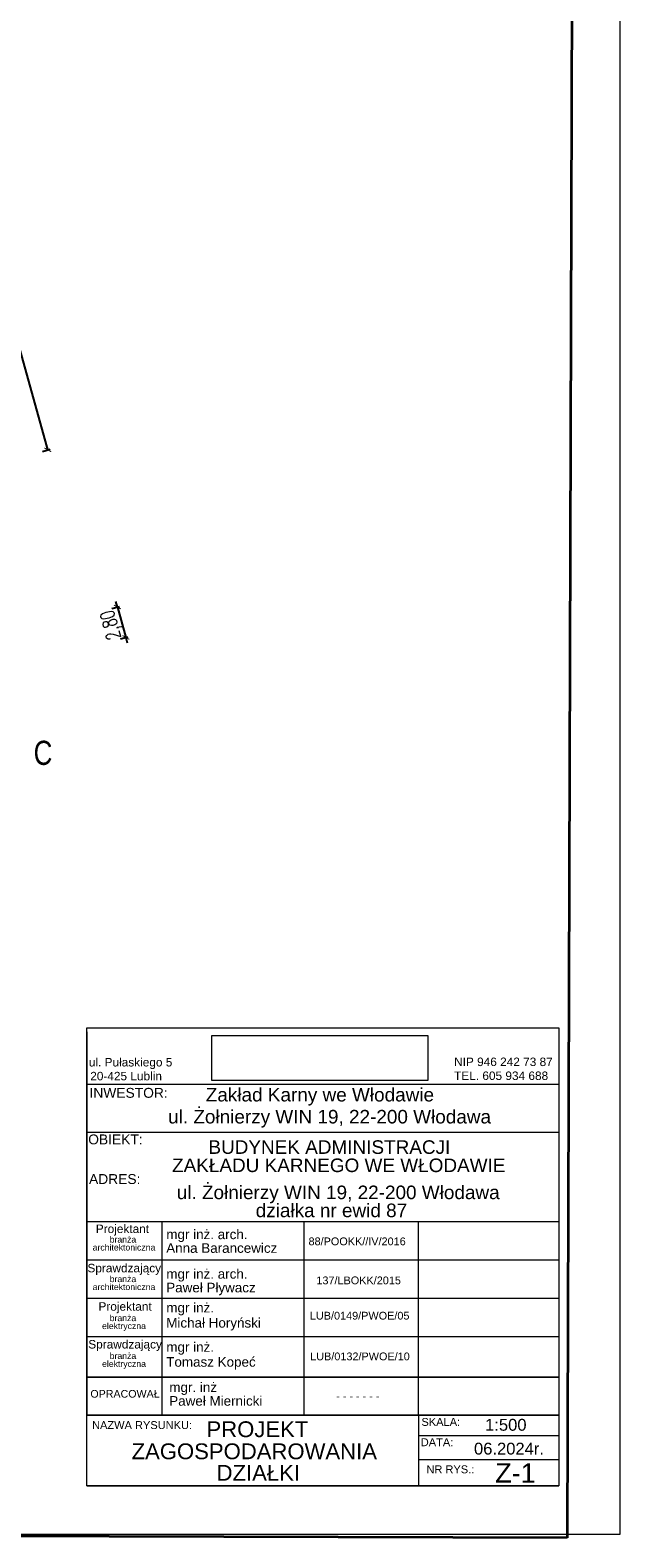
# Model space of a CAD drawing. Header units: millimetres. Extents: x -696989 to -696706, y -23489 to -23253.
# Tile 2 of 3: x -696889 to -696836, y -23464 to -23330. Entities that reach past the tile are written whole.
import ezdxf
from ezdxf.enums import TextEntityAlignment as Align

# ---------------------------------------------------------------- set-up
doc = ezdxf.new("R2010")
doc.units = ezdxf.units.MM
doc.header["$MEASUREMENT"] = 0
doc.layers.get('0').update_dxf_attribs({"linetype": 'CONTINUOUS', "lineweight": 15})
doc.layers.get('Defpoints').update_dxf_attribs({"linetype": 'CONTINUOUS'})
for name, color, linetype, lineweight in [('L-DIM', 7, 'CONTINUOUS', 9), ('L-OPIS', 7, 'CONTINUOUS', 9), ('Z - IZOLACJA', 82, 'CONTINUOUS', 35), ('Z - tabelka', 7, 'CONTINUOUS', 18)]:
    doc.layers.add(name, color=color, linetype=linetype, lineweight=lineweight)
doc.styles.add('1.25', font='simplex.shx', dxfattribs={"width": 0.7, "height": 1.25})
doc.styles.add('2.5', font='cdmsimpl.shx', dxfattribs={"width": 0.8, "height": 2.5})
doc.styles.add('tabelka', font='arial.ttf')
doc.dimstyles.new('1.25', dxfattribs={"dimtxt": 1.25, "dimasz": 0.5, "dimexe": 0.2, "dimexo": 0.2, "dimgap": 0.1, "dimtad": 1, "dimrnd": 0.01, "dimzin": 1, "dimtxsty": '1.25', "dimblk": 'ARCHTICK', "dimcen": 2.5, "dimdle": 0.1, "dimadec": 0, "dimazin": 0, "dimtfac": 1, "dimtix": 1, "dimtmove": 0, "dimatfit": 3, "dimldrblk": 'NONE', "dimfxl": 0, "dimarcsym": 0})
picture_1 = doc.add_image_def('image1.jpg', size_in_pixel=(2616, 544))
picture_2 = doc.add_image_def('image2.jpg', size_in_pixel=(3484, 4937))

# ---------------------------------------------------------------- blocks, each defined once
blk = doc.blocks.new('_ArchTick')
at = {"color": 0, "linetype": 'ByBlock', "const_width": 0.15}
blk.add_lwpolyline([(-0.5, -0.5), (0.5, 0.5)], dxfattribs=at)
blk = doc.blocks.new('*D9')
at = {"layer": 'Defpoints', "color": 0, "lineweight": -2, "transparency": 16777216}
for p, q in [((-696895.69, -23338.48), (-696895.02, -23338.29)), ((-696887.12, -23367.43), (-696895.24, -23338.25)), ((-696887.63, -23367.47), (-696886.95, -23367.28))]:
    blk.add_line(p, q, dxfattribs=at)
at = {"layer": 'Defpoints', "color": 0, "transparency": 16777216}
for p in [(-696895.21, -23338.34), (-696924.47, -23346.48), (-696902.94, -23371.73)]:
    blk.add_point(p, dxfattribs=at)
at = {"layer": 'Defpoints', "color": 0, "lineweight": -2, "transparency": 16777216, "xscale": 0.5, "yscale": 0.5, "zscale": 0.5}
for p, rotation in [((-696895.21, -23338.34), 105.5463892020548), ((-696887.15, -23367.34), 285.5463892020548)]:
    blk.add_blockref('_ArchTick', p, dxfattribs=dict(at, rotation=rotation))
at = {"layer": 'Defpoints', "color": 0, "transparency": 16777216, "insert": (-696891.99, -23353.06), "char_height": 1.25, "attachment_point": 5, "rotation": 105.5464, "style": '1.25'}
blk.add_mtext('30,09', dxfattribs=at)
blk = doc.blocks.new('_None')
blk = doc.blocks.new('*D11')
at = {"layer": 'Defpoints', "color": 0, "transparency": 16777216}
for p in [(-696880.24, -23383.94), (-696898.9, -23386.23), (-696898.13, -23388.92)]:
    blk.add_point(p, dxfattribs=at)
at = {"layer": 'L-DIM', "color": 0, "lineweight": -2, "transparency": 16777216}
for p, q in [((-696880.99, -23381.25), (-696881.13, -23380.76)), ((-696881.47, -23381.38), (-696880.8, -23381.19)), ((-696880.99, -23381.25), (-696880.24, -23383.94)), ((-696880.72, -23384.08), (-696880.05, -23383.89)), ((-696880.24, -23383.94), (-696880.11, -23384.42))]:
    blk.add_line(p, q, dxfattribs=at)
at = {"layer": 'L-DIM', "color": 0, "lineweight": -2, "transparency": 16777216, "xscale": 0.5, "yscale": 0.5, "zscale": 0.5}
for p, rotation in [((-696880.99, -23381.25), 285.5463892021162), ((-696880.24, -23383.94), 105.5463892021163)]:
    blk.add_blockref('_ArchTick', p, dxfattribs=dict(at, rotation=rotation))
at = {"layer": 'L-DIM', "color": 0, "transparency": 16777216, "insert": (-696881.43, -23382.82), "char_height": 1.25, "attachment_point": 5, "rotation": 105.5464, "style": '1.25'}
blk.add_mtext('2,80', dxfattribs=at)

msp = doc.modelspace()

# ---------------------------------------------------------------- texts
at = {"layer": 'L-OPIS', "lineweight": 40, "style": '2.5', "width": 0.8}
msp.add_text('C', height=2.136, rotation=359.82614, dxfattribs=at).set_placement((-696888.403, -23394.155), align=Align.MIDDLE_LEFT)

# ---------------------------------------------------------------- dimensions: what is measured, and where the dimension line sits
at = {"layer": 'Defpoints'}
dim = msp.add_linear_dim(base=(-696895.212, -23338.342), p1=(-696902.94, -23371.729), p2=(-696924.465, -23346.48), angle=105.54639, dimstyle='1.25', override={"dimtmove": 1}, dxfattribs=at)
dim.commit()
dim.dimension.update_dxf_attribs({"geometry": '*D9', "text_midpoint": (-696891.992, -23353.065)})
at = {"layer": 'L-DIM'}
dim = msp.add_linear_dim(base=(-696880.241, -23383.943), p1=(-696898.899, -23386.228), p2=(-696898.13, -23388.92), angle=105.54639, dimstyle='1.25', dxfattribs=at)
dim.commit()
dim.dimension.update_dxf_attribs({"geometry": '*D11', "text_midpoint": (-696881.43, -23382.821)})

# ---------------------------------------------------------------- wipeouts: each hides what was drawn before it
msp.add_wipeout([(-696883.699, -23418.513), (-696883.699, -23459.048), (-696841.905, -23459.048), (-696841.905, -23418.513)]).dxf.layer = 'Z - tabelka'

# ---------------------------------------------------------------- next in the draw order: linework, layer by layer
for p, q in [((-696883.699, -23418.851), (-696883.699, -23452.783)), ((-696841.905, -23449.433), (-696841.905, -23452.783))]:
    msp.add_line(p, q)
msp.add_lwpolyline([(-696836.492, -23253.342), (-696836.492, -23463.342), (-696984.992, -23463.342), (-696984.992, -23253.342)], close=True)
at = {"linetype": 'ByBlock'}
for points in [[(-696883.699, -23418.513), (-696841.905, -23418.513), (-696841.905, -23459.048), (-696883.699, -23459.048)], [(-696883.699, -23452.783), (-696841.905, -23452.783), (-696841.905, -23459.048), (-696883.699, -23459.048)]]:
    msp.add_lwpolyline(points, close=True, dxfattribs=at)
at = {"layer": 'Z - tabelka'}
for p, q in [((-696883.699, -23423.478), (-696841.905, -23423.478)), ((-696883.699, -23423.478), (-696841.905, -23423.478)), ((-696883.699, -23423.478), (-696841.905, -23423.478)), ((-696883.699, -23427.732), (-696841.905, -23427.732)), ((-696883.699, -23427.732), (-696841.905, -23427.732)), ((-696883.699, -23435.647), (-696841.905, -23435.647)), ((-696877.012, -23449.433), (-696877.012, -23435.647)), ((-696864.448, -23449.433), (-696864.448, -23435.647)), ((-696854.32, -23449.433), (-696854.32, -23435.647)), ((-696883.699, -23439.04), (-696841.905, -23439.04)), ((-696883.699, -23442.433), (-696841.905, -23442.433)), ((-696883.699, -23445.826), (-696841.905, -23445.826)), ((-696883.699, -23449.433), (-696841.905, -23449.433)), ((-696883.699, -23449.433), (-696841.905, -23449.433)), ((-696841.905, -23449.433), (-696883.699, -23449.433)), ((-696883.699, -23449.433), (-696841.905, -23449.433)), ((-696883.699, -23449.433), (-696841.905, -23449.433)), ((-696883.699, -23449.433), (-696841.905, -23449.433)), ((-696877.012, -23449.841), (-696877.012, -23449.433)), ((-696877.012, -23452.783), (-696877.012, -23449.433)), ((-696864.448, -23452.783), (-696864.448, -23449.433)), ((-696854.32, -23449.841), (-696854.32, -23449.433)), ((-696854.32, -23452.783), (-696854.32, -23449.433)), ((-696883.699, -23459.048), (-696883.699, -23452.783)), ((-696883.699, -23452.783), (-696841.905, -23452.783)), ((-696883.699, -23452.783), (-696841.905, -23452.783)), ((-696841.905, -23452.783), (-696883.699, -23452.783)), ((-696883.699, -23452.783), (-696841.905, -23452.783)), ((-696854.32, -23452.783), (-696854.32, -23455.233)), ((-696854.32, -23452.783), (-696854.32, -23455.233)), ((-696841.905, -23452.783), (-696841.905, -23459.048)), ((-696854.32, -23454.595), (-696841.905, -23454.595)), ((-696854.32, -23455.233), (-696854.32, -23457.683)), ((-696854.32, -23455.233), (-696854.32, -23457.683)), ((-696854.32, -23456.711), (-696841.905, -23456.711)), ((-696854.32, -23457.683), (-696854.32, -23459.048)), ((-696854.32, -23457.683), (-696854.32, -23459.048)), ((-696883.699, -23459.048), (-696841.905, -23459.048))]:
    msp.add_line(p, q, dxfattribs=at)

# ---------------------------------------------------------------- next in the draw order: texts
at = {"layer": 'Z - tabelka', "style": 'tabelka'}
for s, p in [('ul. Pułaskiego 5', (-696883.518, -23421.546)), ('NIP 946 242 73 87', (-696851.171, -23421.511)), ('20-425 Lublin', (-696883.392, -23422.774)), ('TEL. 605 934 688', (-696851.171, -23422.744))]:
    msp.add_text(s, height=0.75, dxfattribs=at).set_placement(p, align=Align.MIDDLE_LEFT)
at = {"layer": 'Z - tabelka', "color": 7, "lineweight": 30, "style": 'tabelka'}
for s, p in [('Zakład Karny we Włodawie', (-696873.162, -23425.02)), ('ul. Żołnierzy WIN 19, 22-200 Włodawa', (-696876.5, -23426.968)), ('BUDYNEK ADMINISTRACJI', (-696872.927, -23429.658)), ('ZAKŁADU KARNEGO WE WŁODAWIE', (-696876.147, -23431.271)), ('ul. Żołnierzy WIN 19, 22-200 Włodawa', (-696875.736, -23433.668)), ('działka nr ewid 87', (-696868.741, -23435.263))]:
    msp.add_text(s, height=1.2, dxfattribs=at).set_placement(p)
at = {"layer": 'Z - tabelka', "style": 'tabelka'}
for s, height, p in [('INWESTOR:', 0.875, (-696883.458, -23423.82)), ('OBIEKT:', 0.875, (-696883.572, -23427.942)), ('ADRES:', 0.875, (-696883.5, -23431.45)), ('mgr inż. arch.', 0.85, (-696876.655, -23436.357)), ('Anna Barancewicz', 0.85, (-696876.662, -23437.569)), ('88/POOKK//IV/2016', 0.6885, (-696864.063, -23437.061)), ('mgr inż. arch. ', 0.85, (-696876.655, -23439.857)), ('Paweł Pływacz', 0.85, (-696876.662, -23441.069)), ('137/LBOKK/2015', 0.6885, (-696863.368, -23440.516)), ('mgr inż. ', 0.85, (-696876.655, -23442.848)), ('LUB/0149/PWOE/05', 0.6885, (-696863.944, -23443.64)), ('Michał Horyński', 0.85, (-696876.662, -23444.19)), ('mgr inż. ', 0.85, (-696876.655, -23446.33)), ('Tomasz Kopeć', 0.85, (-696876.662, -23447.651)), ('LUB/0132/PWOE/10', 0.6885, (-696863.917, -23447.244)), ('mgr. inż ', 0.85, (-696876.389, -23449.892)), ('Paweł Miernicki', 0.85, (-696876.396, -23451.104)), ('- - - - - - -', 0.6885, (-696861.62, -23450.759)), ('NAZWA RYSUNKU:', 0.7, (-696883.232, -23453.318)), ('SKALA:', 0.7, (-696854.062, -23453.038)), ('DATA:', 0.7, (-696854.123, -23454.838)), ('DATA:', 0.7, (-696854.123, -23454.838)), ('NR RYS.:', 0.7, (-696853.62, -23457.236)), ('NR RYS.:', 0.7, (-696853.62, -23457.236))]:
    msp.add_text(s, height=height, dxfattribs=at).set_placement(p, align=Align.TOP_LEFT)
for s, height, p in [('Projektant', 0.75, (-696880.542, -23435.918)), ('branża', 0.55, (-696880.497, -23436.963)), ('architektoniczna', 0.55, (-696880.404, -23437.665)), ('Sprawdzający', 0.75, (-696880.38, -23439.395)), ('branża', 0.55, (-696880.497, -23440.463)), ('architektoniczna', 0.55, (-696880.404, -23441.165)), ('Projektant', 0.75, (-696880.307, -23442.791)), ('elektryczna', 0.55, (-696880.404, -23444.62)), ('branża', 0.55, (-696880.497, -23443.917)), ('Sprawdzający', 0.75, (-696880.307, -23446.14)), ('branża', 0.55, (-696880.497, -23447.267)), ('elektryczna', 0.55, (-696880.404, -23447.969)), ('OPRACOWAŁ', 0.675, (-696880.315, -23450.563)), ('PROJEKT', 1.4, (-696868.589, -23453.335)), ('1:500', 1.05, (-696846.592, -23453.118)), ('ZAGOSPODAROWANIA', 1.4, (-696868.867, -23455.29)), ('06.2024r.', 1.05, (-696846.311, -23455.228)), ('DZIAŁKI', 1.4, (-696868.507, -23457.19)), ('Z-1', 1.7124, (-696845.739, -23457.048))]:
    msp.add_text(s, height=height, dxfattribs=at).set_placement(p, align=Align.TOP_CENTER)

# ---------------------------------------------------------------- next in the draw order: pictures from other files: only their frames are drawn
at = {"layer": 'Z - IZOLACJA'}
image = msp.add_image(picture_2, insert=(-696988.66, -23463.193), size_in_units=(147.489, 209), rotation=-0.17784, dxfattribs=dict(at, fade=30))
image.dxf.flags = 7
at = {"layer": 'Z - tabelka'}
image = msp.add_image(picture_1, insert=(-696872.624, -23423.171), size_in_units=(19.118, 3.976), dxfattribs=at)
image.dxf.flags = 7

doc.saveas('drawing.dxf')
